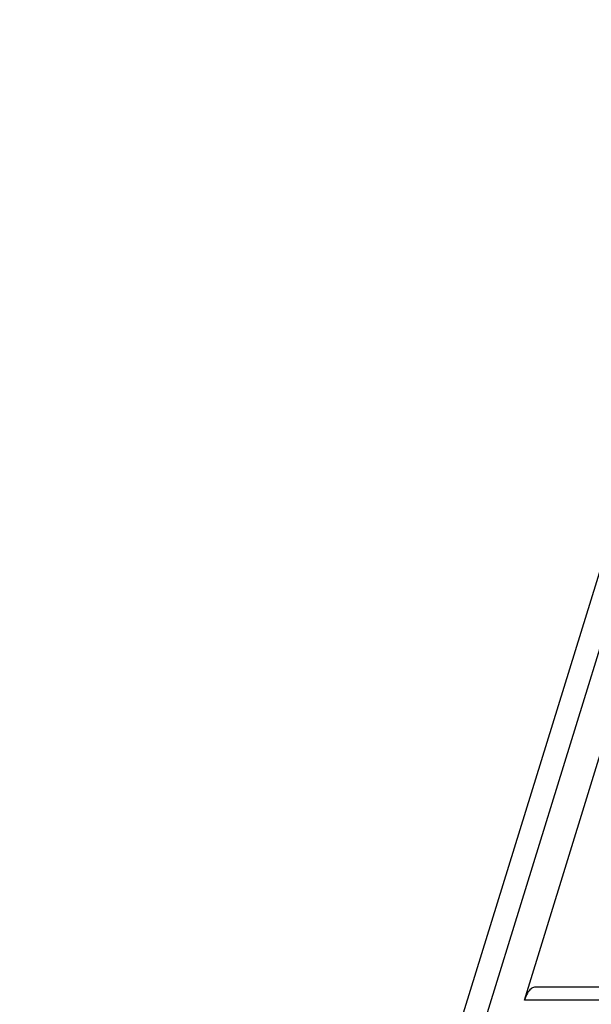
# Model space of a CAD drawing. Header units: millimetres. Extents: x 0 to 420, y 0 to 297.
# Tile 33 of 76: x 116 to 125, y 94 to 110. Entities that reach past the tile are written whole.
import ezdxf

# ---------------------------------------------------------------- set-up
doc = ezdxf.new("R2010")
doc.units = ezdxf.units.MM
doc.header["$LTSCALE"] = 23.1
doc.layers.get('0').update_dxf_attribs({"linetype": 'CONTINUOUS'})

msp = doc.modelspace()

# ---------------------------------------------------------------- linework, layer by layer
at = {"color": 7, "linetype": 'CONTINUOUS'}
for p, q in [((115.81301, 71.96999), (127.4976, 109.78134)), ((123.67197, 94.5274), (125.00333, 98.83569)), ((136.99781, 94.72921), (123.84115, 94.72921))]:
    msp.add_line(p, q, dxfattribs=at)
at = {"color": 9, "linetype": 'CONTINUOUS'}
for p, q in [((127.11567, 107.3599), (116.20353, 72.04819)), ((136.93544, 94.5274), (123.67197, 94.5274))]:
    msp.add_line(p, q, dxfattribs=at)
at = {"color": 7, "linetype": 'CONTINUOUS'}
for points, knots in [([(123.77485, 94.70427), (123.75118, 94.68589), (123.70881, 94.62899), (123.68347, 94.56462), (123.67197, 94.5274)], [0, 0, 0, 0, 0.43482843, 1, 1, 1, 1]), ([(123.81118, 94.72426), (123.80151, 94.72103), (123.78898, 94.71462), (123.77775, 94.70652), (123.77485, 94.70427)], [0, 0, 0, 0, 0.73565098, 1, 1, 1, 1])]:
    msp.add_open_spline(points, degree=3, knots=knots, dxfattribs=at)
msp.add_open_spline([(123.84115, 94.7292), (123.83102, 94.7292), (123.82078, 94.72746), (123.81118, 94.72426)], degree=3, dxfattribs=at)

doc.saveas('drawing.dxf')
